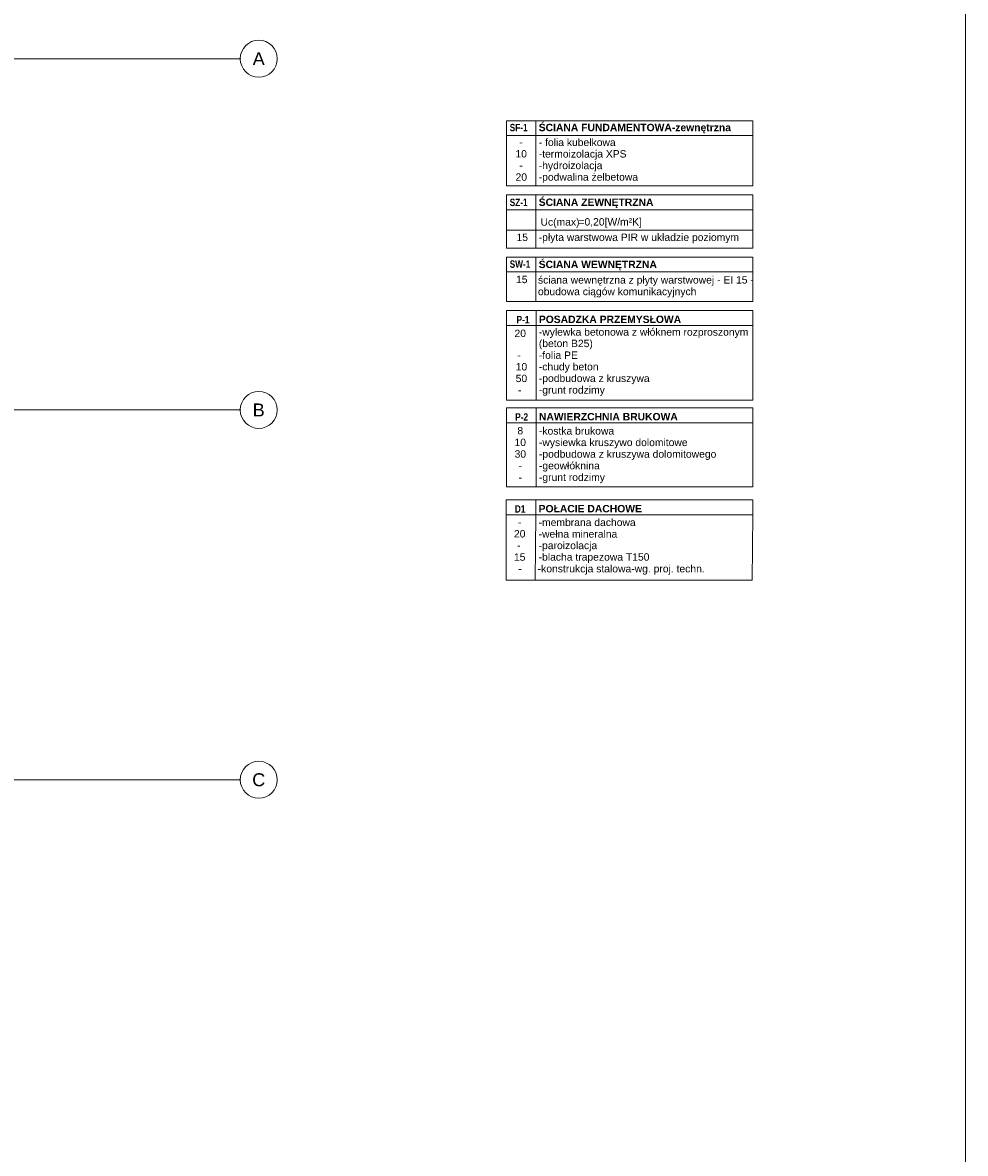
# Model space of a CAD drawing. Header units: millimetres. Extents: x -12989 to 402831, y -50461 to 30884.
# Tile 3 of 175: x 36634 to 49383, y -53 to 15238. Entities that reach past the tile are written whole.
import ezdxf
from ezdxf.enums import TextEntityAlignment as Align

# ---------------------------------------------------------------- set-up
doc = ezdxf.new("R2010")
doc.units = ezdxf.units.MM
doc.header["$MEASUREMENT"] = 0
for name, color, linetype, lineweight in [('A_OZN_OPIS_Nr_pióra__7', 7, 'Continuous', 13), ('Nowe_A__STROPY_Nr_pióra__89', 7, 'Continuous', 13), ('Nowe_A_OZN_OPIS_Nr_pióra__7', 7, 'Continuous', 13), ('Nowe_Warstwa IFC.Import IFC_Nr_pióra__1', 7, 'Continuous', 13), ('Nowe_Warstwa IFC.Import IFC_Nr_pióra__4', 7, 'Continuous', 13), ('Nowe_Warstwa IFC.Import IFC_Nr_pióra__7', 7, 'Continuous', 13)]:
    doc.layers.add(name, color=color, linetype=linetype, lineweight=lineweight)
doc.layers.add('Nowe_A__STROPY', color=7, linetype='Continuous')
doc.layers.add('Nowe_Warstwa IFC.Import IFC', color=7, linetype='Continuous')
doc.styles.add('STYL_AUTOMATYCZNY_1', font='arial.ttf')
doc.styles.add('STYL_AUTOMATYCZNY_2', font='arial.ttf')
doc.styles.add('STYL_AUTOMATYCZNY_3', font='arial.ttf', dxfattribs={"width": 0.8})

# ---------------------------------------------------------------- blocks, each defined once
blk = doc.blocks.new('Strop_1_2', base_point=(-12989, -15343))
at = {"layer": 'Nowe_A__STROPY_Nr_pióra__89', "color": 7, "linetype": 'Continuous', "lineweight": 13, "flags": 128}
blk.add_lwpolyline([(-12989, -15343), (49383, -15343), (49383, 26682), (-12989, 26682)], close=True, dxfattribs=at)
blk = doc.blocks.new('Standardowy znacznik osi[1]_2', base_point=(-2345, 5000))
at = {"layer": 'Nowe_Warstwa IFC.Import IFC_Nr_pióra__4', "color": 7, "linetype": 'Continuous', "lineweight": 13}
blk.add_line((-2345, 5000), (39577, 5000), dxfattribs=at)
blk.add_point((39577, 5000), dxfattribs=at)
blk.add_point((39577, 5000), dxfattribs=at)
blk.add_point((39577, 5000), dxfattribs=at)
at = {"layer": 'Nowe_Warstwa IFC.Import IFC_Nr_pióra__7', "color": 7, "linetype": 'Continuous', "lineweight": 13}
blk.add_circle((39827, 5000), 250, dxfattribs=at)
at = {"layer": 'Nowe_Warstwa IFC.Import IFC_Nr_pióra__1', "color": 7, "lineweight": 13, "style": 'STYL_AUTOMATYCZNY_1'}
for tag, p in [('AC_MarkerText_1_0', (-2595, 5088)), ('AC_MarkerText_1_1', (39827, 5088))]:
    blk.add_attdef(tag, text='', height=175, dxfattribs=at).set_placement(p, align=Align.TOP_CENTER)
blk = doc.blocks.new('Standardowy znacznik osi[2]_2', base_point=(-2345, 10000))
at = {"layer": 'Nowe_Warstwa IFC.Import IFC_Nr_pióra__4', "color": 7, "linetype": 'Continuous', "lineweight": 13}
blk.add_line((-2345, 10000), (39577, 10000), dxfattribs=at)
blk.add_point((39577, 10000), dxfattribs=at)
blk.add_point((39577, 10000), dxfattribs=at)
blk.add_point((39577, 10000), dxfattribs=at)
at = {"layer": 'Nowe_Warstwa IFC.Import IFC_Nr_pióra__7', "color": 7, "linetype": 'Continuous', "lineweight": 13}
blk.add_circle((39827, 10000), 250, dxfattribs=at)
at = {"layer": 'Nowe_Warstwa IFC.Import IFC_Nr_pióra__1', "color": 7, "lineweight": 13, "style": 'STYL_AUTOMATYCZNY_1'}
for tag, p in [('AC_MarkerText_1_0', (-2595, 10088)), ('AC_MarkerText_1_1', (39827, 10088))]:
    blk.add_attdef(tag, text='', height=175, dxfattribs=at).set_placement(p, align=Align.TOP_CENTER)
blk = doc.blocks.new('Standardowy znacznik osi[3]_2', base_point=(-2345, 14750))
at = {"layer": 'Nowe_Warstwa IFC.Import IFC_Nr_pióra__4', "color": 7, "linetype": 'Continuous', "lineweight": 13}
blk.add_line((-2345, 14750), (39577, 14750), dxfattribs=at)
blk.add_point((39577, 14750), dxfattribs=at)
blk.add_point((39577, 14750), dxfattribs=at)
blk.add_point((39577, 14750), dxfattribs=at)
at = {"layer": 'Nowe_Warstwa IFC.Import IFC_Nr_pióra__7', "color": 7, "linetype": 'Continuous', "lineweight": 13}
blk.add_circle((39827, 14750), 250, dxfattribs=at)
at = {"layer": 'Nowe_Warstwa IFC.Import IFC_Nr_pióra__1', "color": 7, "lineweight": 13, "style": 'STYL_AUTOMATYCZNY_1'}
for tag, p in [('AC_MarkerText_1_0', (-2595, 14838)), ('AC_MarkerText_1_1', (39827, 14838))]:
    blk.add_attdef(tag, text='', height=175, dxfattribs=at).set_placement(p, align=Align.TOP_CENTER)

msp = doc.modelspace()

# ---------------------------------------------------------------- linework, layer by layer
at = {"layer": 'Nowe_A_OZN_OPIS_Nr_pióra__7', "color": 7, "linetype": 'Continuous', "lineweight": 13}
for points in [[(43575.9, 13910.8), (43175.9, 13910.8), (43175.9, 13710.8), (43575.9, 13710.8)], [(43175.9, 13910.8), (46506.9, 13910.8), (46506.9, 13710.8), (43175.9, 13710.8)], [(43575.9, 13710.8), (46506.9, 13710.8), (46506.9, 13910.8), (43575.9, 13910.8)], [(43575.9, 13710.8), (43175.9, 13710.8), (43175.9, 13030.8), (43575.9, 13030.8)], [(43575.9, 13030.8), (46506.9, 13030.8), (46506.9, 13710.8), (43575.9, 13710.8)], [(43575.9, 12908), (43175.9, 12908), (43175.9, 12429.8), (43575.9, 12429.8)], [(43175.9, 12908), (46506.9, 12908), (46506.9, 12429.8), (43175.9, 12429.8)], [(43175.9, 12908), (46506.9, 12908), (46506.9, 12708), (43175.9, 12708)], [(43575.9, 12429.8), (46506.9, 12429.8), (46506.9, 12908), (43575.9, 12908)], [(43575.9, 12429.8), (43175.9, 12429.8), (43175.9, 12189.6), (43575.9, 12189.6)], [(43575.9, 12189.6), (46506.9, 12189.6), (46506.9, 12429.8), (43575.9, 12429.8)], [(43575.9, 12067.6), (43175.9, 12067.6), (43175.9, 11867.6), (43575.9, 11867.6)], [(43175.9, 12067.6), (46506.9, 12067.6), (46506.9, 11867.6), (43175.9, 11867.6)], [(43175.9, 12067.6), (46506.9, 12067.6), (46506.9, 11867.6), (43175.9, 11867.6)], [(43575.9, 11867.6), (46506.9, 11867.6), (46506.9, 12067.6), (43575.9, 12067.6)], [(43575.9, 11867.6), (43175.9, 11867.6), (43175.9, 11467.1), (43575.9, 11467.1)], [(43575.9, 11467.1), (46506.9, 11467.1), (46506.9, 11867.6), (43575.9, 11867.6)], [(43577.5, 11343.4), (43177.5, 11343.4), (43177.5, 11143.4), (43577.5, 11143.4)], [(43177.5, 11343.4), (46506.9, 11343.4), (46506.9, 11143.4), (43177.5, 11143.4)], [(43577.5, 11143.4), (46506.9, 11143.4), (46506.9, 11343.4), (43577.5, 11343.4)], [(43577.5, 11143.4), (43177.5, 11143.4), (43177.5, 10134.6), (43577.5, 10134.6)], [(43577.5, 10134.6), (46506.9, 10134.6), (46506.9, 11143.4), (43577.5, 11143.4)], [(43579, 10027.1), (43179, 10027.1), (43179, 9827.1), (43579, 9827.1)], [(43179, 10027.1), (46506.9, 10027.1), (46506.9, 9827.1), (43179, 9827.1)], [(43579, 9827.1), (46506.9, 9827.1), (46506.9, 10027.1), (43579, 10027.1)], [(43579, 9827.1), (43179, 9827.1), (43179, 8958.4), (43579, 8958.4)], [(43579, 8958.4), (46506.9, 8958.4), (46506.9, 9827.1), (43579, 9827.1)], [(43574.6, 8783.6), (43174.6, 8783.6), (43174.6, 8583.6), (43574.6, 8583.6)], [(43174.6, 8783.6), (46506.9, 8783.6), (46506.9, 8583.6), (43174.6, 8583.6)], [(43574.6, 8583.6), (46506.9, 8583.6), (46506.9, 8783.6), (43574.6, 8783.6)], [(43574.6, 8583.6), (43174.6, 8583.6), (43174.6, 7698.4), (43566.5, 7698.4)], [(43566.5, 7698.4), (46498.8, 7698.4), (46506.9, 8583.6), (43574.6, 8583.6)]]:
    msp.add_lwpolyline(points, close=True, dxfattribs=at)

# ---------------------------------------------------------------- block references
at = {"layer": 'Nowe_A__STROPY', "color": 7, "linetype": 'Continuous', "lineweight": 13}
msp.add_blockref('Strop_1_2', (-12989.3, -15342.7), dxfattribs=at)
at = {"layer": 'Nowe_Warstwa IFC.Import IFC', "color": 7, "linetype": 'Continuous', "lineweight": 13}
ref = msp.add_blockref('Standardowy znacznik osi[3]_2', (-2344.6, 14750), dxfattribs=at)
ref.add_attrib('AC_MarkerText_1_1', 'A', dxfattribs={"layer": 'Nowe_Warstwa IFC.Import IFC_Nr_pióra__1', "color": 7, "lineweight": 13, "height": 175, "style": 'STYL_AUTOMATYCZNY_1'}).set_placement((39826.7, 14837.5), align=Align.TOP_CENTER)
ref = msp.add_blockref('Standardowy znacznik osi[2]_2', (-2344.6, 10000), dxfattribs=at)
ref.add_attrib('AC_MarkerText_1_1', 'B', dxfattribs={"layer": 'Nowe_Warstwa IFC.Import IFC_Nr_pióra__1', "color": 7, "lineweight": 13, "height": 175, "style": 'STYL_AUTOMATYCZNY_1'}).set_placement((39826.7, 10087.5), align=Align.TOP_CENTER)
ref = msp.add_blockref('Standardowy znacznik osi[1]_2', (-2344.6, 5000), dxfattribs=at)
ref.add_attrib('AC_MarkerText_1_1', 'C', dxfattribs={"layer": 'Nowe_Warstwa IFC.Import IFC_Nr_pióra__1', "color": 7, "lineweight": 13, "height": 175, "style": 'STYL_AUTOMATYCZNY_1'}).set_placement((39826.7, 5087.5), align=Align.TOP_CENTER)

# ---------------------------------------------------------------- texts
at = {"layer": 'A_OZN_OPIS_Nr_pióra__7', "color": 7, "linetype": 'Continuous', "lineweight": 13, "char_height": 100, "attachment_point": 7, "style": 'STYL_AUTOMATYCZNY_1'}
for s, insert in [('\\A1;{\\pql;\\fArial|b0|i0|c238|p0;\\W1.000000;ściana wewnętrzna z płyty warstwowej - EI 15 -}', (43603, 11678.8)), ('\\A1;{\\pql;\\fArial|b0|i0|c238|p0;\\W1.000000;obudowa \\fArial|b0|i0|c238|p0;\\W1.000000;ciągów komunikacyjnych}', (43603, 11521.7))]:
    msp.add_mtext(s, dxfattribs=dict(at, insert=insert))
at = {"layer": 'Nowe_A_OZN_OPIS_Nr_pióra__7', "color": 7, "linetype": 'Continuous', "lineweight": 13, "char_height": 100}
for s, insert, attachment_point, style in [('\\A1;{\\pql;\\fArial|b1|i0|c238|p0;\\W0.800000;SF-1}', (43220.9, 13767.3), 7, 'STYL_AUTOMATYCZNY_3'), ('\\A1;{\\pql;\\fArial|b1|i0|c238|p0;\\W1.000000;Ś\\fArial|b1|i0|c238|p0;\\W1.000000;CIANA FUNDAMENTOWA-zewnętrzna}', (43613.4, 13740.8), 7, 'STYL_AUTOMATYCZNY_2'), ('\\A1;{\\pql;\\fArial|b0|i0|c238|p0;\\W1.000000;-}', (43349.5, 13571.9), 7, 'STYL_AUTOMATYCZNY_1'), ('\\A1;{\\pql;\\fArial|b0|i0|c238|p0;\\W1.000000;- \\fArial|b0|i0|c238|p0;\\W1.000000;folia kubełkowa}', (43613.4, 13567.5), 7, 'STYL_AUTOMATYCZNY_1'), ('\\A1;{\\pql;\\fArial|b0|i0|c238|p0;\\W1.000000;1\\fArial|b0|i0|c238|p0;\\W1.000000;0}', (43298.5, 13412.8), 7, 'STYL_AUTOMATYCZNY_1'), ('\\A1;{\\pql;\\fArial|b0|i0|c238|p0;\\W1.000000;-termoizolacja XPS}', (43613.4, 13383.1), 7, 'STYL_AUTOMATYCZNY_1'), ('\\A1;{\\pql;\\fArial|b0|i0|c238|p0;\\W1.000000;-hydroizolacja}', (43613.4, 13226), 7, 'STYL_AUTOMATYCZNY_1'), ('\\A1;{\\pql;\\fArial|b0|i0|c238|p0;\\W1.000000;2\\fArial|b0|i0|c238|p0;\\W1.000000;0}', (43300.3, 13097.8), 7, 'STYL_AUTOMATYCZNY_1'), ('\\A1;{\\pql;\\fArial|b0|i0|c238|p0;\\W1.000000;-}', (43349.5, 13257), 7, 'STYL_AUTOMATYCZNY_1'), ('\\A1;{\\pql;\\fArial|b0|i0|c238|p0;\\W1.000000;-\\fArial|b0|i0|c238|p0;\\W1.000000;podwalina żelbetowa}', (43613.4, 13070.4), 7, 'STYL_AUTOMATYCZNY_1'), ('\\A1;{\\pql;\\fArial|b1|i0|c238|p0;\\W0.800000;S\\fArial|b1|i0|c238|p0;\\W0.800000;Z\\fArial|b1|i0|c238|p0;\\W0.800000;-1}', (43220.9, 12755.4), 7, 'STYL_AUTOMATYCZNY_3'), ('\\A1;{\\pql;\\fArial|b1|i0|c238|p0;\\W1.000000;ŚCIANA ZEWNĘTRZNA\\fArial|b0|i0|c238|p0;\\W1.000000; }', (43613.4, 12728.9), 7, 'STYL_AUTOMATYCZNY_2'), ('\\A1;{\\pql;\\fArial|b0|i0|c238|p0;\\W1.000000;U\\fArial|b0|i0|c238|p0;\\W1.000000;c(max)}', (43637.4, 12462), 7, 'STYL_AUTOMATYCZNY_1'), ('\\A1;{\\pql;\\fArial|b0|i0|c238|p0;\\W1.000000;=0,20[W/m²K]}', (44150.6, 12463.6), 7, 'STYL_AUTOMATYCZNY_1'), ('\\A1;{\\pql;\\fArial|b0|i0|c238|p0;\\W1.000000;15}', (43313.1, 12282.6), 7, 'STYL_AUTOMATYCZNY_1'), ('\\A1;{\\pql;\\fArial|b0|i0|c238|p0;\\W1.000000;-płyt\\fArial|b0|i0|c238|p0;\\W1.000000;a warstwowa PIR w układzie poziomym}', (43613.4, 12255.4), 7, 'STYL_AUTOMATYCZNY_1'), ('\\A1;{\\pql;\\fArial|b1|i0|c238|p0;\\W0.800000;SW\\fArial|b1|i0|c238|p0;\\W0.800000;-\\fArial|b1|i0|c238|p0;\\W0.800000;1}', (43220.9, 11920.5), 7, 'STYL_AUTOMATYCZNY_3'), ('\\A1;{\\pql;\\fArial|b1|i0|c238|p0;\\W1.000000;ŚCIANA WEWNĘTRZNA\\fArial|b0|i0|c238|p0;\\W1.000000; }', (43613.4, 11888.5), 7, 'STYL_AUTOMATYCZNY_2'), ('\\A1;{\\pql;\\fArial|b0|i0|c238|p0;\\W1.000000;15}', (43306.2, 11713.8), 7, 'STYL_AUTOMATYCZNY_1'), ('\\A1;{\\pql;\\fArial|b1|i0|c238|p0;\\W0.800000;P\\fArial|b1|i0|c238|p0;\\W0.800000;-\\fArial|b1|i0|c238|p0;\\W0.800000;1}', (43314.4, 11171.8), 7, 'STYL_AUTOMATYCZNY_3'), ('\\A1;{\\pql;\\fArial|b1|i0|c238|p0;\\W1.000000;POSADZKA \\fArial|b1|i0|c238|p0;\\W1.000000;PRZEMYSŁOWA}', (43615, 11174), 7, 'STYL_AUTOMATYCZNY_2'), ('\\A1;{\\pql;\\fArial|b0|i0|c238|p0;\\W1.000000;20}', (43285.5, 10984.3), 7, 'STYL_AUTOMATYCZNY_1'), ('\\A1;{\\pql;\\fArial|b0|i0|c238|p0;\\W1.000000;-}', (43323.7, 10691.9), 7, 'STYL_AUTOMATYCZNY_1'), ('\\A1;{\\pql;\\fArial|b0|i0|c238|p0;\\W1.000000;-\\fArial|b0|i0|c238|p0;\\W1.000000;folia PE}', (43615, 10689.9), 7, 'STYL_AUTOMATYCZNY_1'), ('\\A1;{\\pql;\\fArial|b0|i0|c238|p0;\\W1.000000;10}', (43301.9, 10532.5), 7, 'STYL_AUTOMATYCZNY_1'), ('\\A1;{\\pql;\\fArial|b0|i0|c238|p0;\\W1.000000;-chudy beton }', (43615, 10505.5), 7, 'STYL_AUTOMATYCZNY_1'), ('\\A1;{\\pql;\\fArial|b0|i0|c238|p0;\\W1.000000;50}', (43301.9, 10375.4), 7, 'STYL_AUTOMATYCZNY_1'), ('\\A1;{\\pql;\\fArial|b0|i0|c238|p0;\\W1.000000;-podbudowa \\fArial|b0|i0|c238|p0;\\W1.000000;z kruszywa}', (43615, 10348.5), 7, 'STYL_AUTOMATYCZNY_1'), ('\\A1;{\\pql;\\fArial|b0|i0|c238|p0;\\W1.000000;-}', (43333, 10219.9), 7, 'STYL_AUTOMATYCZNY_1'), ('\\A1;{\\pql;\\fArial|b0|i0|c238|p0;\\W1.000000;-grunt rodzimy }', (43615, 10191.5), 7, 'STYL_AUTOMATYCZNY_1'), ('\\A1;{\\pql;\\fArial|b1|i0|c238|p0;\\W0.800000;P\\fArial|b1|i0|c238|p0;\\W0.800000;-2}', (43296.2, 9855.5), 7, 'STYL_AUTOMATYCZNY_3'), ('\\A1;{\\pql;\\fArial|b1|i0|c238|p0;\\W1.000000;NAWIERZCHNIA BRUKOWA}', (43616.5, 9857.8), 7, 'STYL_AUTOMATYCZNY_2'), ('\\A1;{\\pql;\\fArial|b0|i0|c238|p0;\\W1.000000;8}', (43325.2, 9668), 7, 'STYL_AUTOMATYCZNY_1'), ('\\A1;{\\pql;\\fArial|b0|i0|c238|p0;\\W1.000000;-kostka \\fArial|b0|i0|c238|p0;\\W1.000000;brukowa\\fArial|b0|i0|c238|p0;\\W1.000000; }', (43616.5, 9665.6), 7, 'STYL_AUTOMATYCZNY_1'), ('\\A1;{\\pql;\\fArial|b0|i0|c238|p0;\\W1.000000;10}', (43285.8, 9510.8), 7, 'STYL_AUTOMATYCZNY_1'), ('\\A1;{\\pql;\\fArial|b0|i0|c238|p0;\\W1.000000;-\\fArial|b0|i0|c238|p0;\\W1.000000;wysiewka \\fArial|b0|i0|c238|p0;\\W1.000000;kruszywo \\fArial|b0|i0|c238|p0;\\W1.000000;dolomitowe \\fArial|b0|i0|c238|p0;\\W1.000000; }', (43616.5, 9481.2), 7, 'STYL_AUTOMATYCZNY_1'), ('\\A1;{\\pql;\\fArial|b0|i0|c238|p0;\\W1.000000;30}', (43287.1, 9353.6), 7, 'STYL_AUTOMATYCZNY_1'), ('\\A1;{\\pql;\\fArial|b0|i0|c238|p0;\\W1.000000;-podbudowa z kruszywa\\fArial|b0|i0|c238|p0;\\W1.000000; dolomitowego\\fArial|b0|i0|c238|p0;\\W1.000000; }', (43616.5, 9324.1), 7, 'STYL_AUTOMATYCZNY_1'), ('\\A1;{\\pql;\\fArial|b0|i0|c238|p0;\\W1.000000;-}', (43340.5, 9195.5), 7, 'STYL_AUTOMATYCZNY_1'), ('\\A1;{\\pql;\\fArial|b0|i0|c238|p0;\\W1.000000;-g\\fArial|b0|i0|c238|p0;\\W1.000000;eowłóknina}', (43616.5, 9167), 7, 'STYL_AUTOMATYCZNY_1'), ('\\A1;{\\pql;\\fArial|b0|i0|c238|p0;\\W1.000000;-}', (43340.5, 9038.7), 7, 'STYL_AUTOMATYCZNY_1'), ('\\A1;{\\pql;\\fArial|b0|i0|c238|p0;\\W1.000000;-\\fArial|b0|i0|c238|p0;\\W1.000000;grunt rodzimy}', (43616.5, 9009.8), 7, 'STYL_AUTOMATYCZNY_1'), ('\\A1;{\\pql;\\fArial|b1|i0|c238|p0;\\W1.000000;POŁACIE \\fArial|b1|i0|c238|p0;\\W1.000000;DACH\\fArial|b1|i0|c238|p0;\\W1.000000;OWE}', (43612.1, 8614.3), 7, 'STYL_AUTOMATYCZNY_2'), ('\\A1;{\\pql;\\fArial|b1|i0|c238|p0;\\W0.800000;D\\fArial|b1|i0|c238|p0;\\W0.800000;1}', (43290.4, 8612), 7, 'STYL_AUTOMATYCZNY_3'), ('\\A1;{\\pql;\\fArial|b0|i0|c238|p0;\\W1.000000;-}', (43331.9, 8433), 7, 'STYL_AUTOMATYCZNY_1'), ('\\A1;{\\pql;\\fArial|b0|i0|c238|p0;\\W1.000000;-\\fArial|b0|i0|c238|p0;\\W1.000000;membrana dachowa }', (43612.1, 8428.6), 7, 'STYL_AUTOMATYCZNY_1'), ('\\A1;{\\pql;\\fArial|b0|i0|c238|p0;\\W1.000000;20}', (43278.5, 8274.2), 7, 'STYL_AUTOMATYCZNY_1'), ('\\A1;{\\pql;\\fArial|b0|i0|c238|p0;\\W1.000000;-\\fArial|b0|i0|c238|p0;\\W1.000000;wełna mineralna }', (43612.1, 8272.3), 7, 'STYL_AUTOMATYCZNY_1'), ('\\A1;{\\pqc;\\fArial|b0|i0|c238|p0;\\W1.000000;-}', (43343.9, 8118.7), 8, 'STYL_AUTOMATYCZNY_1'), ('\\A1;{\\pql;\\fArial|b0|i0|c238|p0;\\W1.000000;-\\fArial|b0|i0|c238|p0;\\W1.000000;paroizolacja}', (43612.1, 8087.9), 7, 'STYL_AUTOMATYCZNY_1'), ('\\A1;{\\pql;\\fArial|b0|i0|c238|p0;\\W1.000000;15}', (43278.5, 7959.9), 7, 'STYL_AUTOMATYCZNY_1'), ('\\A1;{\\pql;\\fArial|b0|i0|c238|p0;\\W1.000000;-\\fArial|b0|i0|c238|p0;\\W1.000000;blacha trapezowa T150}', (43612.1, 7932.4), 7, 'STYL_AUTOMATYCZNY_1'), ('\\A1;{\\pql;\\fArial|b0|i0|c238|p0;\\W1.000000;-}', (43337.5, 7804.4), 7, 'STYL_AUTOMATYCZNY_1'), ('\\A1;{\\pql;\\fArial|b0|i0|c238|p0;\\W1.000000;-\\fArial|b0|i0|c238|p0;\\W1.000000;konstrukcja stalowa-wg. proj. techn.\\fArial|b0|i0|c238|p0;\\W1.000000; }', (43599.3, 7773.6), 7, 'STYL_AUTOMATYCZNY_1')]:
    msp.add_mtext(s, dxfattribs=dict(at, insert=insert, attachment_point=attachment_point, style=style))
at = {"layer": 'Nowe_A_OZN_OPIS_Nr_pióra__7', "color": 7, "linetype": 'Continuous', "lineweight": 13, "insert": (43615, 10819.8), "char_height": 100, "attachment_point": 7, "line_spacing_factor": 0.928164, "style": 'STYL_AUTOMATYCZNY_1'}
msp.add_mtext('\\A1;{\\pql;\\fArial|b0|i0|c238|p0;\\W1.000000;-wylewka betonowa z włóknem rozproszonym\\P\\pql;\\fArial|b0|i0|c238|p0;\\W1.000000;(beton B25)\\fArial|b0|i0|c238|p0;\\W1.000000;  }', dxfattribs=at)

doc.saveas('drawing.dxf')
